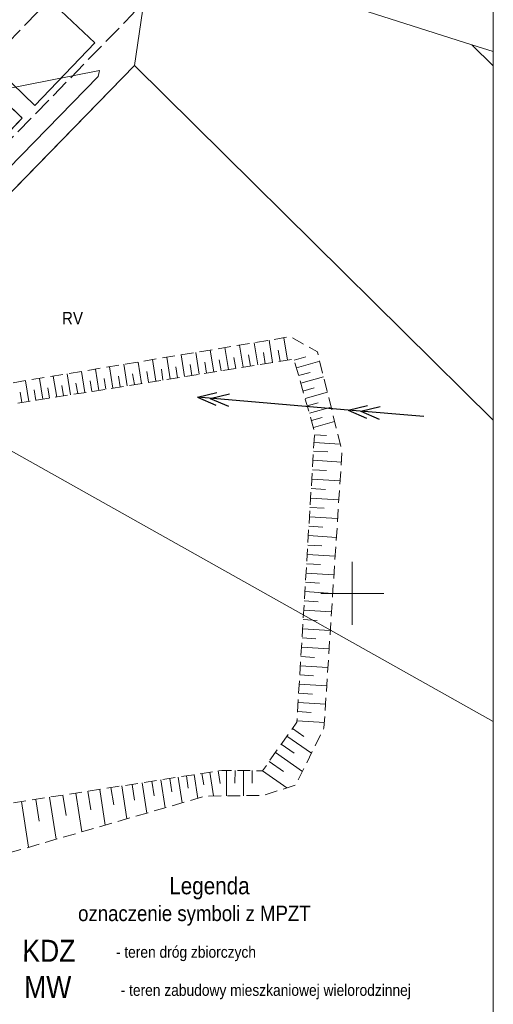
# Model space of a CAD drawing. Extents: x 6439600 to 6443631, y 5654340 to 5654937.
# Tile 52 of 54: x 6441024 to 6441061, y 5654817 to 5654896. Entities that reach past the tile are written whole.
import ezdxf
from ezdxf.enums import TextEntityAlignment as Align

# ---------------------------------------------------------------- set-up
doc = ezdxf.new("R2010")
doc.units = 0
doc.header["$MEASUREMENT"] = 0
for name, pattern in [('1.0_0.5', [1.5, 1, -0.5]), ('1.5_0.5', [2, 1.5, -0.5]), ('219-500', [0]), ('PRZER2-1', [3, 2, -1]), ('PRZER3-1', [4, 3, -1])]:
    doc.linetypes.add(name, pattern=pattern)
doc.layers.get('0').update_dxf_attribs({"color": 2, "linetype": 'CONTINUOUS', "lineweight": 5})
for name, color, linetype in [('000 Inne (niezydentyfikowane)', 7, 'CONTINUOUS'), ('203-punkt graniczny', 7, 'CONTINUOUS'), ('209-oznaczenie konturu klasyfikacyjnego', 7, 'CONTINUOUS'), ('217-kontur klasyfikacyjny', 7, 'CONTINUOUS'), ('218-kontur użytku gruntowego', 7, 'CONTINUOUS'), ('219-działka ewidencyjna', 7, 'CONTINUOUS'), ('jezdnia', 7, 'CONTINUOUS'), ('krawężnik', 7, 'CONTINUOUS'), ('obszar utwardzony', 7, 'CONTINUOUS'), ('przewód elektroenergetyczny średniego napięcia', 7, 'CONTINUOUS'), ('przewód kanalizacyjny', 7, 'CONTINUOUS'), ('przewód wodociągowy - ob. projektowany', 7, 'CONTINUOUS'), ('skarpa nieumocniona', 7, 'CONTINUOUS')]:
    doc.layers.add(name, color=color, linetype=linetype)
doc.layers.add('1ramki', color=7, linetype='PRZER2-1', lineweight=18)
doc.layers.add('z - MPZT', color=121, linetype='PRZER3-1', lineweight=18)
doc.styles.add('MapaZas', font='geodezja.shx', dxfattribs={"width": 0.9})
doc.linetypes.add('OLZ', pattern='A,3,-1,[36,msgB.shx,S=0.008,R=0,X=-0.5,Y=0],3', length=7)

# ---------------------------------------------------------------- blocks, each defined once
blk = doc.blocks.new('203')
at = {"linetype": 'Continuous', "lineweight": 0}
h = blk.add_hatch(color=0, dxfattribs=at)
edge = h.paths.add_edge_path()
edge.add_arc((0, 0), 0.045, 0, 360)
blk = doc.blocks.new('SUEP2')
at = {"color": 0, "linetype": 'Continuous'}
for p, q in [((0, 0), (6.027, 0)), ((5.027, 0), (3.527, 0.5)), ((5.027, 0), (3.527, -0.5)), ((6.027, 0), (4.527, 0.5)), ((6.027, 0), (4.527, -0.5)), ((6.027, 0), (18.027, 0)), ((17.027, 0), (15.527, 0.5)), ((17.027, 0), (15.527, -0.5)), ((18.027, 0), (16.527, 0.5)), ((18.027, 0), (16.527, -0.5))]:
    blk.add_line(p, q, dxfattribs=at)

msp = doc.modelspace()

# ---------------------------------------------------------------- linework, layer by layer
at = {"color": 0, "lineweight": 13}
for p, q in [((6441050, 5654847.5), (6441050, 5654852.5)), ((6441050, 5654847.5), (6441050, 5654852.5)), ((6441047.5, 5654850), (6441052.5, 5654850)), ((6441047.5, 5654850), (6441052.5, 5654850))]:
    msp.add_line(p, q, dxfattribs=at)
at = {"layer": '000 Inne (niezydentyfikowane)', "color": 7, "linetype": 'Continuous', "lineweight": 13, "flags": 128}
for points in [[(6441043.68, 5654868.33), (6441043.4, 5654870.1)], [(6441044.86, 5654868.52), (6441044.58, 5654870.3)], [(6441039.01, 5654867.58), (6441038.73, 5654869.32)], [(6441040.17, 5654867.77), (6441039.89, 5654869.52)], [(6441041.34, 5654867.96), (6441041.06, 5654869.71)], [(6441042.51, 5654868.14), (6441042.23, 5654869.9)], [(6441044.27, 5654868.42), (6441044.13, 5654869.31)], [(6441034.41, 5654866.85), (6441034.14, 5654868.56)], [(6441035.56, 5654867.03), (6441035.28, 5654868.75)], [(6441036.7, 5654867.21), (6441036.43, 5654868.94)], [(6441037.85, 5654867.4), (6441037.58, 5654869.13)], [(6441039.59, 5654867.68), (6441039.45, 5654868.55)], [(6441040.75, 5654867.86), (6441040.61, 5654868.74)], [(6441041.92, 5654868.05), (6441041.78, 5654868.93)], [(6441043.1, 5654868.24), (6441042.95, 5654869.12)], [(6441045.39, 5654868.52), (6441046.33, 5654868.78)], [(6441045.57, 5654867.9), (6441047.42, 5654868.43)], [(6441028.77, 5654865.95), (6441028.5, 5654867.63)], [(6441029.89, 5654866.12), (6441029.62, 5654867.81)], [(6441031.01, 5654866.3), (6441030.74, 5654868)], [(6441032.14, 5654866.48), (6441031.87, 5654868.19)], [(6441033.27, 5654866.67), (6441033, 5654868.37)], [(6441034.98, 5654866.94), (6441034.85, 5654867.8)], [(6441036.13, 5654867.12), (6441035.99, 5654867.98)], [(6441037.28, 5654867.31), (6441037.14, 5654868.17)], [(6441038.43, 5654867.49), (6441038.29, 5654868.36)], [(6441024.33, 5654865.24), (6441024.06, 5654866.89)], [(6441025.43, 5654865.41), (6441025.17, 5654867.07)], [(6441026.54, 5654865.59), (6441026.27, 5654867.26)], [(6441027.65, 5654865.77), (6441027.38, 5654867.44)], [(6441029.33, 5654866.03), (6441029.19, 5654866.88)], [(6441030.45, 5654866.21), (6441030.31, 5654867.06)], [(6441031.57, 5654866.39), (6441031.44, 5654867.24)], [(6441032.71, 5654866.58), (6441032.57, 5654867.43)], [(6441033.84, 5654866.76), (6441033.71, 5654867.61)], [(6441045.75, 5654867.29), (6441046.66, 5654867.55)], [(6441045.92, 5654866.68), (6441047.73, 5654867.19)], [(6441024.88, 5654865.32), (6441024.75, 5654866.15)], [(6441025.98, 5654865.5), (6441025.85, 5654866.33)], [(6441027.09, 5654865.68), (6441026.96, 5654866.51)], [(6441028.21, 5654865.86), (6441028.07, 5654866.69)], [(6441046.09, 5654866.07), (6441046.99, 5654866.33)], [(6441023.78, 5654865.15), (6441023.65, 5654865.97)], [(6441046.26, 5654865.47), (6441048.03, 5654865.98)], [(6441046.43, 5654864.88), (6441047.3, 5654865.13)], [(6441046.6, 5654864.3), (6441048.32, 5654864.79)], [(6441046.76, 5654863.73), (6441047.61, 5654863.97)], [(6441046.93, 5654863.16), (6441048.6, 5654863.64)], [(6441047.01, 5654862.59), (6441047.95, 5654862.53)], [(6441046.97, 5654861.97), (6441049.04, 5654861.85)], [(6441046.93, 5654861.3), (6441048.06, 5654861.23)], [(6441046.84, 5654859.82), (6441047.96, 5654859.75)], [(6441046.88, 5654860.57), (6441049.14, 5654860.43)], [(6441046.79, 5654859.07), (6441049.04, 5654858.93)], [(6441046.74, 5654858.32), (6441047.87, 5654858.25)], [(6441046.7, 5654857.57), (6441048.94, 5654857.43)], [(6441046.65, 5654856.82), (6441047.77, 5654856.76)], [(6441046.61, 5654856.08), (6441048.84, 5654855.94)], [(6441046.56, 5654855.33), (6441047.68, 5654855.26)], [(6441046.52, 5654854.59), (6441048.75, 5654854.45)], [(6441046.47, 5654853.84), (6441047.58, 5654853.77)], [(6441046.42, 5654853.1), (6441048.65, 5654852.96)], [(6441046.38, 5654852.36), (6441047.49, 5654852.29)], [(6441046.33, 5654851.62), (6441048.55, 5654851.48)], [(6441046.29, 5654850.88), (6441047.4, 5654850.81)], [(6441046.24, 5654850.14), (6441048.46, 5654850)], [(6441046.2, 5654849.4), (6441047.3, 5654849.33)], [(6441046.15, 5654848.66), (6441048.36, 5654848.53)], [(6441046.11, 5654847.93), (6441047.21, 5654847.86)], [(6441046.06, 5654847.19), (6441048.26, 5654847.06)], [(6441046.02, 5654846.46), (6441047.12, 5654846.39)], [(6441045.93, 5654844.99), (6441047.02, 5654844.92)], [(6441045.97, 5654845.72), (6441048.17, 5654845.59)], [(6441045.88, 5654844.26), (6441048.07, 5654844.13)], [(6441045.84, 5654843.53), (6441046.93, 5654843.46)], [(6441045.79, 5654842.8), (6441047.98, 5654842.67)], [(6441045.75, 5654842.07), (6441046.84, 5654842)], [(6441045.71, 5654841.34), (6441047.88, 5654841.21)], [(6441045.66, 5654840.62), (6441046.75, 5654840.55)], [(6441045.62, 5654839.89), (6441047.79, 5654839.76)], [(6441045.25, 5654839.28), (6441046.17, 5654838.63)], [(6441044.37, 5654838.03), (6441045.39, 5654837.32)], [(6441044.82, 5654838.67), (6441046.76, 5654837.31)], [(6441043.9, 5654837.36), (6441046.05, 5654835.86)], [(6441043.41, 5654836.66), (6441044.54, 5654835.87)], [(6441037.46, 5654835.61), (6441037.75, 5654833.73)], [(6441038.07, 5654835.71), (6441038.21, 5654834.8)], [(6441038.7, 5654835.8), (6441039, 5654833.92)], [(6441039.37, 5654835.91), (6441039.52, 5654834.92)], [(6441040.03, 5654835.95), (6441040.02, 5654833.93)], [(6441040.7, 5654835.94), (6441040.69, 5654834.94)], [(6441041.38, 5654835.93), (6441041.36, 5654833.94)], [(6441042.07, 5654835.93), (6441042.07, 5654834.94)], [(6441042.89, 5654835.92), (6441044.82, 5654834.56)], [(6441032.54, 5654834.84), (6441032.73, 5654833.59)], [(6441033.33, 5654834.97), (6441033.7, 5654832.56)], [(6441034.09, 5654835.09), (6441034.27, 5654833.93)], [(6441034.82, 5654835.2), (6441035.16, 5654832.98)], [(6441035.52, 5654835.31), (6441035.68, 5654834.24)], [(6441036.19, 5654835.41), (6441036.51, 5654833.37)], [(6441036.84, 5654835.51), (6441036.99, 5654834.53)], [(6441028.05, 5654834.15), (6441028.53, 5654831.06)], [(6441029.02, 5654834.3), (6441029.25, 5654832.82)], [(6441029.96, 5654834.44), (6441030.4, 5654831.6)], [(6441030.85, 5654834.58), (6441031.07, 5654833.22)], [(6441031.71, 5654834.72), (6441032.12, 5654832.1)], [(6441023.74, 5654833.47), (6441024.3, 5654829.84)], [(6441024.88, 5654833.65), (6441025.15, 5654831.91)], [(6441025.98, 5654833.82), (6441026.5, 5654830.48)], [(6441027.04, 5654833.99), (6441027.29, 5654832.38)]]:
    msp.add_lwpolyline(points, dxfattribs=at)
at = {"layer": '1ramki', "color": 0, "linetype": 'Continuous', "lineweight": 13}
msp.add_lwpolyline([(6441061.201, 5654733.678), (6440774.191, 5654733.678), (6440774.191, 5654936.883), (6441061.201, 5654936.883)], close=True, dxfattribs=at)
at = {"layer": '217-kontur klasyfikacyjny', "color": 3, "linetype": 'Continuous', "lineweight": 13, "flags": 128}
for points in [[(6441034.16, 5654901.64), (6441032.73, 5654891.92)], [(6441059.51, 5654893.56), (6441034.16, 5654901.64)], [(6441032.73, 5654891.92), (6441010, 5654868.58)]]:
    msp.add_lwpolyline(points, dxfattribs=at)
at = {"layer": '217-kontur klasyfikacyjny', "color": 3, "linetype": 'Continuous', "lineweight": 13}
for points in [[(6441061.201, 5654891.889), (6441059.51, 5654893.56)], [(6441010, 5654868.58), (6441061.201, 5654839.843)], [(6441061.201, 5654839.843), (6441010, 5654868.58)]]:
    msp.add_lwpolyline(points, dxfattribs=at)
at = {"layer": '218-kontur użytku gruntowego', "color": 3, "linetype": 'Continuous', "lineweight": 13, "flags": 128}
for points in [[(6441032.73, 5654891.92), (6441034.16, 5654901.64)], [(6441034.16, 5654901.64), (6441032.73, 5654891.92)], [(6441059.51, 5654893.56), (6441034.16, 5654901.64)], [(6441034.16, 5654901.64), (6441059.51, 5654893.56)], [(6441010, 5654868.58), (6441032.73, 5654891.92)], [(6441032.73, 5654891.92), (6441010, 5654868.58)]]:
    msp.add_lwpolyline(points, dxfattribs=at)
at = {"layer": '218-kontur użytku gruntowego', "color": 3, "linetype": 'Continuous', "lineweight": 13}
for points in [[(6441061.201, 5654891.889), (6441059.51, 5654893.56)], [(6441059.51, 5654893.56), (6441061.201, 5654893.019)]]:
    msp.add_lwpolyline(points, dxfattribs=at)
at = {"layer": '219-działka ewidencyjna', "color": 3, "linetype": '219-500', "lineweight": 13, "flags": 128}
for points in [[(6441032.73, 5654891.92), (6441034.16, 5654901.64)], [(6440960.56, 5654817.8), (6441032.73, 5654891.92)]]:
    msp.add_lwpolyline(points, dxfattribs=at)
at = {"layer": '219-działka ewidencyjna', "color": 3, "linetype": '219-500', "lineweight": 13}
msp.add_lwpolyline([(6441061.201, 5654863.757), (6441032.73, 5654891.92)], dxfattribs=at)
at = {"layer": 'jezdnia', "color": 7, "linetype": '1.5_0.5', "lineweight": 13}
msp.add_lwpolyline([(6441021.21, 5654892.21), (6441025.97, 5654897.13)], dxfattribs=at)
at = {"layer": 'krawężnik', "color": 7, "linetype": 'Continuous', "lineweight": 13, "flags": 128}
for points in [[(6441025.97, 5654897.13), (6441029.56, 5654893.71), (6441024.8, 5654888.74), (6441021.21, 5654892.21)], [(6441020.22, 5654891.19), (6441023.8, 5654887.74), (6441017.45, 5654881.06)]]:
    msp.add_lwpolyline(points, dxfattribs=at)
at = {"layer": 'obszar utwardzony', "color": 7, "linetype": '1.5_0.5', "lineweight": 13, "flags": 128}
msp.add_lwpolyline([(6441020.22, 5654891.19), (6441013.89, 5654884.51), (6441017.45, 5654881.06), (6441023.8, 5654887.74)], close=True, dxfattribs=at)
at = {"layer": 'przewód kanalizacyjny', "color": 34, "linetype": 'Continuous', "lineweight": 13}
msp.add_lwpolyline([(6440927.258, 5654900.411), (6440934.7, 5654892.29), (6440940.76, 5654885.91), (6440948.8, 5654877.25), (6440954.88, 5654870.84), (6440963.25, 5654862.45), (6440966.36, 5654858.75), (6440992.36, 5654884.1), (6441029.95, 5654891.52)], dxfattribs=at)
at = {"layer": 'przewód kanalizacyjny', "color": 34, "linetype": 'Continuous', "lineweight": 13, "flags": 128}
msp.add_lwpolyline([(6441029.95, 5654891.52), (6441029.83, 5654891.03), (6440999.32, 5654859.75)], dxfattribs=at)
at = {"layer": 'przewód wodociągowy - ob. projektowany', "color": 5, "linetype": '1.5_0.5', "lineweight": 13, "flags": 128}
msp.add_lwpolyline([(6440958.71, 5654818.52), (6440998.26, 5654860.81), (6441027.55, 5654890.84), (6441032.57, 5654895.99), (6441034.48, 5654898.38), (6441038.5, 5654910.62)], dxfattribs=at)
at = {"layer": 'skarpa nieumocniona', "color": 7, "linetype": '1.0_0.5', "lineweight": 13, "flags": 128}
msp.add_lwpolyline([(6440994.03, 5654800.48), (6440988.51, 5654798.76), (6440979.9, 5654799.53), (6440975.61, 5654803.92), (6440962.42, 5654814.64), (6440960.66, 5654813.41), (6440973.51, 5654803.7), (6440980.03, 5654798.24), (6440987.97, 5654796.27), (6440997.25, 5654798.45), (6440999.99, 5654804.57), (6441001.53, 5654814.79), (6441006.73, 5654825.56), (6441022.12, 5654829.21), (6441038.37, 5654833.91), (6441042.96, 5654833.96), (6441045.52, 5654834.79), (6441047.76, 5654839.32), (6441049.19, 5654861.25), (6441047.24, 5654869.17), (6441045.09, 5654870.38), (6441017.2, 5654865.75), (6441017.16, 5654864.09), (6441045.37, 5654868.6), (6441047.02, 5654862.83), (6441045.61, 5654839.79), (6441042.89, 5654835.92), (6441039.64, 5654835.95), (6441021.98, 5654833.2), (6441004.76, 5654828.77), (6440997.22, 5654815.2), (6440993.97, 5654805.54)], close=True, dxfattribs=at)
msp.add_lwpolyline([(6440994.03, 5654800.48), (6440988.51, 5654798.76), (6440979.9, 5654799.53), (6440975.61, 5654803.92), (6440962.42, 5654814.64), (6440960.66, 5654813.41), (6440973.51, 5654803.7), (6440980.03, 5654798.24), (6440987.97, 5654796.27), (6440997.25, 5654798.45), (6440999.99, 5654804.57), (6441001.53, 5654814.79), (6441006.73, 5654825.56), (6441022.12, 5654829.21), (6441038.37, 5654833.91), (6441042.96, 5654833.96), (6441045.52, 5654834.79), (6441047.76, 5654839.32), (6441049.19, 5654861.25), (6441047.24, 5654869.17), (6441045.09, 5654870.38), (6441017.2, 5654865.75), (6441017.16, 5654864.09), (6441045.37, 5654868.6), (6441047.02, 5654862.83), (6441045.61, 5654839.79), (6441042.89, 5654835.92), (6441039.64, 5654835.95), (6441021.98, 5654833.2), (6441004.76, 5654828.77), (6440997.22, 5654815.2), (6440993.97, 5654805.54)], close=True, dxfattribs=at)

# ---------------------------------------------------------------- block references
at = {"layer": '203-punkt graniczny', "color": 3, "linetype": 'Continuous', "lineweight": 13}
msp.add_blockref('203', (6441032.73, 5654891.92), dxfattribs=at)
at = {"layer": 'przewód elektroenergetyczny średniego napięcia', "color": 1, "linetype": 'Continuous', "lineweight": 13, "rotation": 175.136}
msp.add_blockref('SUEP2', (6441055.69, 5654864.04), dxfattribs=at)

# ---------------------------------------------------------------- texts
at = {"layer": '209-oznaczenie konturu klasyfikacyjnego', "color": 3, "linetype": 'Continuous', "lineweight": 13, "style": 'MapaZas', "width": 0.9}
msp.add_text('RV', height=1, dxfattribs=at).set_placement((6441026.96, 5654872.35), align=Align.TOP_LEFT)
at = {"layer": 'z - MPZT', "linetype": 'OLZ', "lineweight": 35, "style": 'MapaZas', "width": 0.9}
for s, p in [('KDZ', (6441025.92, 5654821.628)), ('MW', (6441025.829, 5654818.75))]:
    msp.add_text(s, height=1.75, rotation=359.95983, dxfattribs=at).set_placement(p, align=Align.MIDDLE)
at = {"layer": 'z - MPZT', "color": 0, "linetype": 'Continuous', "lineweight": 30, "style": 'MapaZas', "width": 0.9}
for s, p in [('- teren dróg zbiorczych', (6441036.802, 5654821.423)), ('- teren zabudowy mieszkaniowej wielorodzinnej', (6441043.138, 5654818.39))]:
    msp.add_text(s, height=0.90857, dxfattribs=at).set_placement(p, align=Align.MIDDLE)
at = {"layer": 'z - MPZT', "color": 0, "linetype": 'Continuous', "lineweight": 30, "attachment_point": 1, "style": 'MapaZas'}
for s, insert, char_height, width in [('Legenda', (6441035.475, 5654827.473), 1.3629, 48.09459), ('oznaczenie symboli z MPZT', (6441028.241, 5654825.209), 1.22658, 61.78893)]:
    msp.add_mtext(s, dxfattribs=dict(at, insert=insert, char_height=char_height, width=width))

doc.saveas('drawing.dxf')
